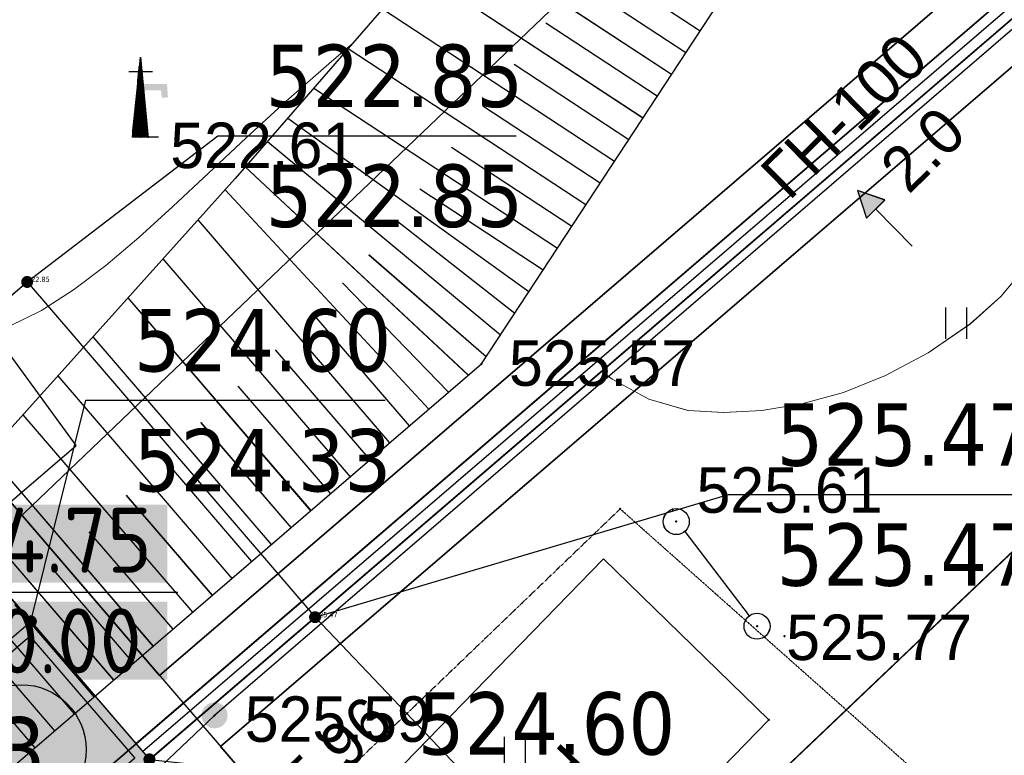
# Model space of a CAD drawing. Header units: millimetres. Extents: x 767170 to 66149698, y -983507 to 2493658.
# Tile 239 of 256: x 3346774 to 3365718, y -729061 to -714908. Entities that reach past the tile are written whole.
import ezdxf
from ezdxf.enums import TextEntityAlignment as Align

# ---------------------------------------------------------------- set-up
doc = ezdxf.new("R2010")
doc.units = ezdxf.units.MM
for name, pattern in [('Д_ТРОТ_ТРУБА', [3, 1.5, -1.5]), ('ДОРОГИ_ГРУНТ', [7, 5, -2]), ('Контура низ откосов  Штриховая 0.1-0.5 - - - - - - -', [0.6, 0.1, -0.5])]:
    doc.linetypes.add(name, pattern=pattern)
for name, color, linetype in [('(004) Точки рельефа', 7, 'Continuous'), ('(007) Здания', 7, 'Continuous'), ('(013) Газ', 30, 'ИК_Газопровод -------г--------'), ('(022) Возд. Линии', 7, 'Continuous'), ('(025) Дорога', 7, 'Continuous'), ('(028) Гидротехн.', 7, 'Continuous'), ('(031) Горизонтали', 42, 'Continuous'), ('(035) Откосы', 7, 'Continuous'), ('(036) Растительность', 7, 'Continuous'), ('(040) Ограда', 7, 'Continuous'), ('METALL OG', 7, 'Continuous'), ('R_Loyiha_SRF-BND', 7, 'Continuous'), ('V-NODE-TEXT', 11, 'Continuous'), ('V_Loyiha_OPOR-PNT', 7, 'Continuous'), ('Пикет', 7, 'Continuous')]:
    doc.layers.add(name, color=color, linetype=linetype)
doc.layers.add('ВВГ 3х2.5', color=5, linetype='Continuous', lineweight=40)
doc.layers.add('ГТ_ОТМЕТКА НУЛЯ', color=7, linetype='Continuous', lineweight=25)
doc.styles.add('BM-431', font='txt')
doc.styles.add('D-431', font='txt')
doc.styles.add('FAYZXON', font='GOTHICB.TTF')
doc.styles.add('GOST-2.304_Type-B', font='GOST_Common.ttf')
doc.styles.add('P-131', font='txt')
doc.styles.add('S', font='txtwr', dxfattribs={"oblique": 15})
doc.styles.get("Standard").update_dxf_attribs({"font": 'isocpeui.ttf'})
doc.styles.add('Tahoma', font='tahoma.ttf')
doc.linetypes.add('FENCELINE1', pattern='A,6.35,-2.54,[133,ltypeshp.shx,S=2.54,R=0,X=-2.54,Y=0],-2.54,25.4', length=36.83)
doc.linetypes.add('GAZ_VOZDUSH', pattern='A,1,-2,["~",Standard,S=3,R=0,X=-1.5,Y=-1.5],-1,10', length=14)
doc.linetypes.add('ИК_Газопровод -------г--------', pattern='A,9,-0.6,["Г",Standard,S=1.2,R=0,X=0,Y=-0.6],-1.2', length=10.8)
doc.linetypes.add('ОГРАДА_БЕТ', pattern='A,4,["|",Standard,S=0.8,R=0,X=0,Y=-0.8],4', length=8)
doc.dimstyles.new('MAGENTA genplan dimension', dxfattribs={"dimtxt": 1000, "dimasz": 500, "dimexe": 200, "dimexo": 300, "dimgap": 100, "dimtad": 1, "dimdec": 1, "dimlfac": 0.001, "dimzin": 1, "dimtxsty": 'FAYZXON', "dimblk": 'OBLIQUE', "dimcen": 0, "dimclrd": 142, "dimclre": 142, "dimclrt": 6, "dimadec": 0, "dimazin": 0, "dimtfac": 1, "dimtdec": 1, "dimtmove": 0, "dimatfit": 3, "dimldrblk": 'OBLIQUE', "dimfxl": 1, "dimlwd": 30, "dimlwe": 30, "dimarcsym": 0})

# ---------------------------------------------------------------- blocks, each defined once
blk = doc.blocks.new('I04010')
for p, q in [((-0.412273, 0.007146), (-0.412273, 1.207146)), ((0.387727, 1.207146), (0.387727, 0.007146))]:
    blk.add_line(p, q)
blk = doc.blocks.new('U1061-flat-5')
at = {"layer": '(022) Возд. Линии'}
blk.add_circle((0, 0), 0.25, dxfattribs=at)
at = {"color": 4, "oblique": 15}
blk.add_attdef('Z', (0.797, -0.495), '', height=1, dxfattribs=at)
blk = doc.blocks.new('U1061-flat-6')
at = {"layer": '(022) Возд. Линии'}
blk.add_circle((0, 0), 0.25, dxfattribs=at)
at = {"color": 4, "oblique": 15}
blk.add_attdef('Z', (0.797, -0.495), '', height=1, dxfattribs=at)
blk = doc.blocks.new('I03042-flat-1')
at = {"layer": '(028) Гидротехн.'}
for p, q in [((-0.012, 0), (0.144, 1.536)), ((0.144, 1.536), (0.294, -0.018)), ((0.144, 0), (0.144, 1.536)), ((0.12, 0), (0.12, 1.356)), ((0.132, 0), (0.132, 1.416)), ((0.138, 0), (0.138, 1.482)), ((0.15, 0), (0.15, 1.47)), ((0.156, 0), (0.156, 1.41)), ((0.162, 0), (0.162, 1.35)), ((-0.078, 1.26), (0.372, 1.26)), ((0.102, 0), (0.102, 1.176)), ((0.108, 0), (0.108, 1.236)), ((0.114, 0), (0.114, 1.296)), ((0.168, 0), (0.168, 1.29)), ((0.174, 0), (0.174, 1.224)), ((0.18, 0), (0.18, 1.164)), ((0.084, 0), (0.084, 0.996)), ((0.09, 0), (0.09, 1.056)), ((0.096, 0), (0.096, 1.116)), ((0.186, 0), (0.186, 1.104)), ((0.192, 0), (0.192, 1.044)), ((0.198, 0), (0.198, 0.978)), ((0.066, 0), (0.066, 0.81)), ((0.072, 0), (0.072, 0.87)), ((0.078, 0), (0.078, 0.93)), ((0.204, 0), (0.204, 0.918)), ((0.21, 0), (0.21, 0.858)), ((0.216, 0), (0.216, 0.798)), ((0.042, 0), (0.042, 0.57)), ((0.048, 0), (0.048, 0.63)), ((0.054, 0), (0.054, 0.69)), ((0.06, 0), (0.06, 0.75)), ((0.222, 0), (0.222, 0.732)), ((0.228, 0), (0.228, 0.672)), ((0.234, 0), (0.234, 0.612)), ((0.024, 0), (0.024, 0.384)), ((0.03, 0), (0.03, 0.444)), ((0.036, 0), (0.036, 0.504)), ((0.24, 0), (0.24, 0.552)), ((0.246, 0), (0.246, 0.486)), ((0.252, 0), (0.252, 0.426)), ((0.006, 0), (0.006, 0.204)), ((0.012, 0), (0.012, 0.264)), ((0.018, 0), (0.018, 0.324)), ((0.258, 0), (0.258, 0.366)), ((0.264, 0), (0.264, 0.306)), ((0.27, 0), (0.27, 0.24)), ((-0.012, 0), (-0.012, 0.018)), ((0.492, 0), (-0.012, 0)), ((-0.006, 0), (-0.006, 0.078)), ((0, 0), (0, 0.144)), ((0.276, 0), (0.276, 0.18)), ((0.282, 0), (0.282, 0.12)), ((0.288, 0), (0.288, 0.06)), ((0.294, -0.006), (0.294, 0))]:
    blk.add_line(p, q, dxfattribs=at)
for points in [[(0.186, 1.02), (0.186, 0.9), (0.654, 1.02), (0.54, 0.9)], [(0.654, 1.02), (0.54, 0.9), (0.672, 0.762), (0.552, 0.756)]]:
    blk.add_trace(points, dxfattribs=at)
at = {"color": 4, "style": 'S', "oblique": 15, "width": 1.035276}
blk.add_attdef('Z', (1.033, -0.095), '', height=1.159, dxfattribs=at)
blk = doc.blocks.new('wef-flat-7')
at = {"layer": '(025) Дорога', "linetype": 'Д_ТРОТ_ТРУБА'}
blk.add_hatch(color=0, dxfattribs=at).paths.add_polyline_path([(-1754815.989, -1398303.214), (-1754815.633, -1398302.864), (-1754816.161, -1398302.682)])
at = {"layer": '(022) Возд. Линии', "color": 0}
for points in [[(-1754816.161, -1398302.682), (-1754815.989, -1398303.214)], [(-1754815.11, -1398303.752), (-1754815.811, -1398303.039)]]:
    blk.add_lwpolyline(points, dxfattribs=at)
at = {"layer": '(025) Дорога', "color": 0, "linetype": 'Д_ТРОТ_ТРУБА'}
blk.add_lwpolyline([(-1754815.989, -1398303.214), (-1754815.633, -1398302.864), (-1754816.161, -1398302.682), (-1754815.989, -1398303.214)], close=True, dxfattribs=at)
blk.add_lwpolyline([(-1754815.989, -1398303.214), (-1754815.633, -1398302.864)], dxfattribs=at)
blk = doc.blocks.new('Topo Xos')
at = {"layer": '(013) Газ', "linetype": 'ByBlock', "transparency": 16777216}
h = blk.add_hatch(color=0, dxfattribs=at)
edge = h.paths.add_edge_path()
edge.add_arc((-2.23, -156.679), 0.25, 0, 360)
at = {"layer": '(004) Точки рельефа', "color": 7, "linetype": 'ByBlock', "transparency": 16777216}
blk.add_point((-3.65, -145.553), dxfattribs=at)
at = {"layer": '(004) Точки рельефа', "color": 7, "linetype": 'ByBlock', "lineweight": -2, "transparency": 16777216}
for p in [(2.903, -149.919), (6.653, -152.952), (8.206, -154.965), (-2.23, -156.679)]:
    blk.add_point(p, dxfattribs=at)
at = {"layer": '(013) Газ', "linetype": 'GAZ_VOZDUSH', "ltscale": 600, "transparency": 16777216, "flags": 128}
for points in [[(211.363, 129.819), (211.209, 128.871), (207.778, 121.494), (202.64, 118.683), (188.166, 85.176), (177.148, 55.188), (172.051, 44.881), (154.526, 10.276), (125.133, -20.235), (128.406, -27.612), (104.917, -48.213), (106.152, -52.909), (104.176, -59.427), (65.329, -101.114), (61.676, -103.137), (50.307, -114.313), (42.371, -118.322), (-2.23, -156.679), (-4.629, -158.957)], [(42.824, -105.462), (37.439, -110.659), (15.198, -132.624), (-12.398, -158.997), (-15.624, -162.344), (-12.587, -165.746), (-13.71, -166.794)]]:
    blk.add_lwpolyline(points, dxfattribs=at)
at = {"layer": '(022) Возд. Линии', "linetype": 'ДОРОГИ_ГРУНТ', "ltscale": 600, "transparency": 16777216}
blk.add_lwpolyline([(6.817, -153.14), (8.055, -154.766)], dxfattribs=at)
at = {"layer": '(031) Горизонтали', "color": 42, "linetype": 'Continuous', "lineweight": 0, "ltscale": 600, "transparency": 16777216}
for points in [[(5.214, -150.058), (5.418, -150.208), (6.124, -150.598), (6.878, -150.812), (7.564, -150.854), (8.299, -150.815), (9.07, -150.688), (9.867, -150.465), (10.681, -150.14), (11.498, -149.703), (12.31, -149.149), (12.899, -148.618), (13.426, -147.988), (13.914, -147.266), (14.382, -146.46), (14.851, -145.579), (15.343, -144.631), (15.877, -143.622), (16.475, -142.562), (17.157, -141.458), (17.847, -140.397), (18.586, -139.262), (19.351, -138.091), (19.611, -137.694)], [(-6.177, -149.192), (-5.56, -148.888), (-4.945, -148.495), (-4.324, -148.024), (-3.689, -147.484), (-3.032, -146.888), (-2.346, -146.245), (-1.623, -145.566), (-0.855, -144.862), (-0.034, -144.144), (0.423, -143.754)]]:
    blk.add_lwpolyline(points, dxfattribs=at)
blk.add_lwpolyline([(3.602, -148.854), (3.602, -148.854)], close=True, dxfattribs=at)
at = {"layer": '(035) Откосы', "ltscale": 600, "transparency": 16777216}
for p, q in [((2.986, -140.803), (7.109, -143.508)), ((2.324, -141.564), (6.561, -144.344)), ((1.663, -142.326), (6.012, -145.18)), ((4.745, -142.555), (6.835, -143.926)), ((1.001, -143.088), (5.464, -146.016)), ((4.14, -143.354), (6.287, -144.762)), ((0.339, -143.85), (4.915, -146.852)), ((3.535, -144.153), (5.738, -145.598)), ((-0.322, -144.611), (4.367, -147.688)), ((2.93, -144.951), (5.19, -146.434)), ((-0.823, -145.187), (3.818, -148.524)), ((-1.213, -145.637), (3.27, -149.36)), ((2.325, -145.75), (4.641, -147.27)), ((-1.64, -146.129), (2.652, -150.135)), ((-2.028, -146.568), (1.893, -150.786)), ((1.72, -146.549), (4.093, -148.106)), ((-2.55, -147.148), (1.135, -151.438)), ((1.262, -147.153), (3.544, -148.942)), ((-3.224, -147.898), (0.377, -152.089)), ((0.739, -147.816), (2.996, -149.778)), ((0.229, -148.355), (2.273, -150.461)), ((-3.898, -148.648), (-0.382, -152.741)), ((-0.35, -148.943), (1.514, -151.112)), ((-4.572, -149.398), (-1.14, -153.393)), ((-1.066, -149.644), (0.756, -151.764)), ((-5.246, -150.147), (-1.899, -154.044)), ((-1.782, -150.344), (-0.003, -152.415)), ((-5.921, -150.897), (-2.657, -154.696)), ((-2.498, -151.045), (-0.761, -153.067)), ((-6.595, -151.647), (-3.415, -155.347)), ((-3.214, -151.745), (-1.519, -153.718)), ((-7.269, -152.397), (-4.174, -155.999)), ((-3.931, -152.446), (-2.278, -154.37)), ((-7.943, -153.146), (-4.932, -156.65)), ((-4.647, -153.147), (-3.036, -155.022)), ((-8.617, -153.896), (-5.691, -157.302)), ((-5.363, -153.847), (-3.795, -155.673)), ((-6.079, -154.548), (-4.553, -156.325)), ((-6.796, -155.249), (-5.311, -156.976))]:
    blk.add_line(p, q, dxfattribs=at)
at = {"layer": '(035) Откосы', "linetype": 'Контура низ откосов  Штриховая 0.1-0.5 - - - - - - -', "ltscale": 600, "transparency": 16777216}
blk.add_lwpolyline([(14.281, -85.984), (20.727, -96.133), (32.163, -108.435), (36.083, -115.573), (35.908, -115.901), (35.074, -116.729), (19.635, -127.666), (6.134, -137.179), (-1.835, -146.353), (-12.255, -157.943)], dxfattribs=at)
at = {"layer": '(035) Откосы', "ltscale": 600, "transparency": 16777216}
blk.add_lwpolyline([(-9.862, -160.886), (2.903, -149.919), (7.746, -142.538), (25.311, -130.903), (40.01, -117.334), (40.328, -116.97), (40.386, -116.493), (34.649, -107.716), (22.507, -95.526), (14.281, -85.984)], dxfattribs=at)
at = {"layer": '(040) Ограда', "linetype": 'ОГРАДА_БЕТ', "ltscale": 600, "transparency": 16777216, "flags": 128}
blk.add_lwpolyline([(-12.255, -157.943), (-9.862, -160.886), (-9.1, -161.822), (44.525, -115.774)], dxfattribs=at)
at = {"layer": '(040) Ограда', "ltscale": 600, "transparency": 16777216}
blk.add_lwpolyline([(-12.565, -158.195), (-10.172, -161.138), (-9.151, -162.393), (44.786, -116.077)], dxfattribs=at)
at = {"layer": '(022) Возд. Линии', "transparency": 16777216}
for name, p in [('I03042-flat-1', (-3.8, -145.553)), ('wef-flat-7', (1754826.3, 1398156.1)), ('U1061-flat-5', (6.653, -152.952)), ('U1061-flat-6', (8.206, -154.965))]:
    blk.add_blockref(name, p, dxfattribs=at)
at = {"layer": '(036) Растительность', "linetype": 'Continuous', "transparency": 16777216, "xscale": 0.5, "yscale": 0.5, "zscale": 0.5}
for p in [(12.045, -149.437), (3.551, -157.699)]:
    blk.add_blockref('I04010', p, dxfattribs=at)
at = {"layer": '(004) Точки рельефа', "linetype": 'ByBlock', "transparency": 16777216, "char_height": 0.875, "attachment_point": 4, "style": 'D-431'}
for s, insert in [('522.61', (-3.082, -145.719)), ('525.57', (3.433, -149.908)), ('525.61', (7.042, -152.35)), ('525.77', (8.767, -155.184)), ('525.59', (-1.65, -156.757))]:
    blk.add_mtext(s, dxfattribs=dict(at, insert=insert))
at = {"layer": '(013) Газ', "color": 0, "linetype": 'Continuous', "transparency": 16777216, "style": 'BM-431'}
for s, p in [('ГН-100', (8.822, -146.795)), ('2.0', (11.122, -146.672))]:
    blk.add_text(s, height=0.875, rotation=44.5088, dxfattribs=at).set_placement(p)
blk = doc.blocks.new('_Oblique')
at = {"color": 0, "linetype": 'ByBlock', "lineweight": -2}
blk.add_line((-0.5, -0.5), (0.5, 0.5), dxfattribs=at)
blk = doc.blocks.new('*D294')
at = {"color": 142, "lineweight": 30, "transparency": 16777216}
for p, q in [((1989123, -731441), (1989123, -731185)), ((1992223, -731441), (1992223, -731185)), ((1989123, -731385), (1992223, -731385))]:
    blk.add_line(p, q, dxfattribs=at)
at = {"color": 142, "lineweight": 30, "transparency": 16777216, "xscale": 500, "yscale": 500, "zscale": 500, "rotation": 180}
blk.add_blockref('_Oblique', (1989123, -731385), dxfattribs=at)
at = {"color": 142, "lineweight": 30, "transparency": 16777216, "xscale": 500, "yscale": 500, "zscale": 500}
blk.add_blockref('_Oblique', (1992223, -731385), dxfattribs=at)
at = {"color": 6, "transparency": 16777216, "insert": (1990673, -730689), "char_height": 1000, "attachment_point": 5, "style": 'FAYZXON'}
blk.add_mtext('3,1', dxfattribs=at)
blk = doc.blocks.new('*D295')
at = {"color": 142, "lineweight": 30, "transparency": 16777216}
for p, q in [((1986356, -727461), (1986356, -724361)), ((1986433, -724361), (1986556, -724361)), ((1986433, -727461), (1986556, -727461))]:
    blk.add_line(p, q, dxfattribs=at)
at = {"color": 142, "lineweight": 30, "transparency": 16777216, "xscale": 500, "yscale": 500, "zscale": 500}
for p, rotation in [((1986356, -724361), 90), ((1986356, -727461), 270)]:
    blk.add_blockref('_Oblique', p, dxfattribs=dict(at, rotation=rotation))
at = {"color": 6, "transparency": 16777216, "insert": (1985661, -725911), "char_height": 1000, "attachment_point": 5, "rotation": 90, "style": 'FAYZXON'}
blk.add_mtext('3,1', dxfattribs=at)
blk = doc.blocks.new('Eksplikatsia')
h = blk.add_hatch(color=2)
h.dxf.hatch_style = 1
edge = h.paths.add_edge_path()
edge.add_arc((0, 0), 1250, 0, 360)
at = {"lineweight": 30}
blk.add_circle((0, 0), 1250, dxfattribs=at)
at = {"color": 1}
blk.add_attdef('№', text='', height=1250, dxfattribs=at).set_placement((0, 0), align=Align.MIDDLE_CENTER)
blk = doc.blocks.new('*U1386')
at = {"layer": 'V_Loyiha_OPOR-PNT', "elevation": 523.71}
blk.add_lwpolyline([(-5.765, -154.871), (-4.707, -150.615), (1.054, -150.615)], dxfattribs=at)
at = {"layer": 'V_Loyiha_OPOR-PNT', "const_width": 0.115, "elevation": 523.71}
blk.add_lwpolyline([(-5.822, -154.871, 1), (-5.707, -154.871, 1)], format="xyb", close=True, dxfattribs=at)
at = {"layer": 'V_Loyiha_OPOR-PNT', "color": 1, "style": 'Tahoma'}
blk.add_text('524.60', height=1.2, dxfattribs=at).set_placement((-3.784, -150.061, 523.71))
at = {"layer": 'V_Loyiha_OPOR-PNT', "color": 5, "style": 'Tahoma'}
blk.add_text('524.33', height=1.2, dxfattribs=at).set_placement((-3.784, -152.369, 523.71))
blk = doc.blocks.new('*U1387')
at = {"layer": 'V_Loyiha_OPOR-PNT', "const_width": 0.115, "elevation": 523.97}
blk.add_lwpolyline([(-3.542, -157.526, 1), (-3.426, -157.526, 1)], format="xyb", close=True, dxfattribs=at)
at = {"layer": 'V_Loyiha_OPOR-PNT', "elevation": 523.97}
blk.add_lwpolyline([(-3.484, -157.526), (0.755, -157.986), (6.542, -157.986)], dxfattribs=at)
at = {"layer": 'V_Loyiha_OPOR-PNT', "color": 1, "style": 'Tahoma'}
blk.add_text('524.60', height=1.2, dxfattribs=at).set_placement((1.679, -157.433, 523.97))
at = {"layer": 'V_Loyiha_OPOR-PNT', "color": 5, "style": 'Tahoma'}
blk.add_text('525.34', height=1.2, dxfattribs=at).set_placement((1.679, -159.74, 523.97))
blk = doc.blocks.new('*U1404')
at = {"layer": 'V_Loyiha_OPOR-PNT', "elevation": 522.85}
blk.add_lwpolyline([(-5.836, -148.341), (-2.169, -145.528), (3.573, -145.528)], dxfattribs=at)
at = {"layer": 'V_Loyiha_OPOR-PNT', "const_width": 0.115, "elevation": 522.85}
blk.add_lwpolyline([(-5.894, -148.341, 1), (-5.779, -148.341, 1)], format="xyb", close=True, dxfattribs=at)
at = {"layer": 'V_Loyiha_OPOR-PNT', "color": 1, "style": 'Tahoma'}
blk.add_text('522.85', height=1.2, dxfattribs=at).set_placement((-1.246, -144.974, 522.85))
at = {"layer": 'V_Loyiha_OPOR-PNT', "color": 5, "style": 'Tahoma'}
blk.add_text('522.85', height=1.2, dxfattribs=at).set_placement((-1.246, -147.282, 522.85))
blk = doc.blocks.new('*U1405')
at = {"layer": 'V_Loyiha_OPOR-PNT', "elevation": 525.47}
blk.add_lwpolyline([(-0.297, -154.79), (7.658, -152.43), (13.426, -152.43)], dxfattribs=at)
at = {"layer": 'V_Loyiha_OPOR-PNT', "const_width": 0.115, "elevation": 525.47}
blk.add_lwpolyline([(-0.355, -154.79, 1), (-0.24, -154.79, 1)], format="xyb", close=True, dxfattribs=at)
at = {"layer": 'V_Loyiha_OPOR-PNT', "color": 1, "style": 'Tahoma'}
blk.add_text('525.47', height=1.2, dxfattribs=at).set_placement((8.581, -151.876, 525.47))
at = {"layer": 'V_Loyiha_OPOR-PNT', "color": 5, "style": 'Tahoma'}
blk.add_text('525.47', height=1.2, dxfattribs=at).set_placement((8.581, -154.184, 525.47))
blk = doc.blocks.new('*U1518')
at = {"layer": 'R_Loyiha_SRF-BND'}
blk.add_polyline3d([(-45.328, -81.823, 519.715), (-29.378, -120.948, 521.28), (-20.48, -113.64, 521.85), (-24.287, -109.003, 520.91), (10.489, -80.444, 521.82), (34.603, -109.814, 524.28), (26.87, -116.163, 523.18), (23.066, -111.53, 522.38), (-16.047, -143.644, 522.76), (-10.016, -151.931, 523.25), (-5.836, -148.341, 522.85), (-0.297, -154.79, 525.47), (5.449, -160.828, 524.957), (-8.192, -173.81, 525.018), (-8.192, -173.81, 525.018), (-13.674, -166.277, 524.61), (-44.633, -123.738, 522.4), (-46.404, -121.305, 520.51), (-43.284, -118.626, 520.5), (-56.516, -86.165, 519.339), (-62.197, -66.264, 518.87)], dxfattribs=at)
at = {"layer": 'R_Loyiha_SRF-BND', "color": 170, "style": 'Tahoma'}
for s, p in [('522.85', (-5.836, -148.341, 522.85)), ('525.47', (-0.297, -154.79, 525.47))]:
    blk.add_text(s, height=0.1, dxfattribs=at).set_placement(p)
blk = doc.blocks.new('*U1799')
at = {"layer": 'ГТ_ОТМЕТКА НУЛЯ', "linetype": 'Continuous', "lineweight": -3}
h = blk.add_hatch(color=256, dxfattribs=at)
h.dxf.hatch_style = 1
h.paths.add_polyline_path([(0.752, 0.756), (0, 0), (-0.756, 0.752), (-0.713, 0.795), (0, 0.085), (0.71, 0.798)])
at = {"layer": 'ГТ_ОТМЕТКА НУЛЯ', "linetype": 'Continuous', "lineweight": 30}
for p, q in [((0, 0), (0, 3.877)), ((0, 3.877), (5.377, 3.877))]:
    blk.add_line(p, q, dxfattribs=at)
at = {"layer": 'ГТ_ОТМЕТКА НУЛЯ', "color": 7, "true_color": 0xffffff, "transparency": 33554687, "const_width": 1.5}
for points in [[(-0.048, 4.812), (5.172, 4.812)], [(-0.048, 2.942), (5.172, 2.942)]]:
    blk.add_lwpolyline(points, dxfattribs=at)
at = {"layer": 'ГТ_ОТМЕТКА НУЛЯ', "linetype": 'Continuous', "lineweight": -3}
blk.add_lwpolyline([(0.752, 0.756), (0, 0), (-0.756, 0.752), (-0.713, 0.795), (0, 0.085), (0.71, 0.798), (0.752, 0.756)], dxfattribs=at)
at = {"layer": 'ГТ_ОТМЕТКА НУЛЯ', "linetype": 'Continuous', "lineweight": 20}
blk.add_lwpolyline([(0, 0), (1.732, 0)], dxfattribs=at)
at = {"layer": 'ГТ_ОТМЕТКА НУЛЯ', "color": 18, "true_color": 0x000000, "style": 'GOST-2.304_Type-B'}
blk.add_attdef('ОТМ', text='', height=1.25, rotation=360, dxfattribs=at).set_placement((0.248, 3.877), align=Align.BOTTOM_LEFT)
blk.add_attdef('ПР', text='', height=1.25, rotation=360, dxfattribs=at).set_placement((0.248, 3.566), align=Align.TOP_LEFT)
blk = doc.blocks.new('asdaw1234141')
at = {"layer": '(013) Газ', "linetype": 'ByBlock'}
h = blk.add_hatch(color=0, dxfattribs=at)
edge = h.paths.add_edge_path()
edge.add_arc((-58889, -70647), 250, 0, 360)
at = {"layer": '(004) Точки рельефа', "color": 7, "linetype": 'ByBlock', "lineweight": -2}
for p in [(-53756, -63887), (-50006, -66920), (-48453, -68933), (-58889, -70647)]:
    blk.add_point(p, dxfattribs=at)
at = {"layer": '(007) Здания', "elevation": 525677}
blk.add_lwpolyline([(-57044, -73433), (-51409, -67639), (-48226, -70734), (-53861, -76528)], close=True, dxfattribs=at)
at = {"layer": '(013) Газ', "linetype": 'GAZ_VOZDUSH', "ltscale": 600, "flags": 128}
blk.add_lwpolyline([(-13836, -19430), (-19220, -24627), (-41461, -46592), (-69057, -72965), (-72284, -76313), (-69246, -79714), (-70369, -80762)], dxfattribs=at)
at = {"layer": '(022) Возд. Линии', "linetype": 'ДОРОГИ_ГРУНТ', "ltscale": 600}
blk.add_lwpolyline([(-49842, -67109), (-48604, -68734)], dxfattribs=at)
at = {"layer": '(025) Дорога', "linetype": 'Д_ТРОТ_ТРУБА', "elevation": 525688}
blk.add_lwpolyline([(-51087, -66676), (-58070, -73377), (-51457, -80093), (-44337, -72674), (-51087, -66676)], dxfattribs=at)
at = {"layer": '(031) Горизонтали', "color": 42, "linetype": 'Continuous', "lineweight": 0, "ltscale": 600}
blk.add_lwpolyline([(-51446, -64026), (-51242, -64177), (-50535, -64566), (-49781, -64780), (-49095, -64822), (-48361, -64783), (-47589, -64656), (-46792, -64434), (-45979, -64108), (-45161, -63672), (-44349, -63118), (-43761, -62587), (-43233, -61956), (-42745, -61234), (-42277, -60429), (-41808, -59548), (-41316, -58599), (-40782, -57591), (-40185, -56531), (-39503, -55427), (-38812, -54366), (-38073, -53230), (-37308, -52060), (-37048, -51663)], dxfattribs=at)
blk.add_lwpolyline([(-53057, -62822), (-53057, -62822)], close=True, dxfattribs=at)
at = {"layer": '(035) Откосы', "ltscale": 600}
for p, q in [((-53673, -54771), (-49550, -57477)), ((-54335, -55533), (-50098, -58313)), ((-54997, -56295), (-50647, -59149)), ((-51914, -56523), (-49824, -57895)), ((-55658, -57056), (-51195, -59984)), ((-52519, -57322), (-50373, -58731)), ((-56320, -57818), (-51744, -60820)), ((-53124, -58121), (-50921, -59567)), ((-56982, -58580), (-52292, -61656)), ((-53729, -58920), (-51470, -60402)), ((-57482, -59156), (-52841, -62492)), ((-57872, -59605), (-53389, -63328)), ((-54334, -59719), (-52018, -61238)), ((-58299, -60097), (-54008, -64103)), ((-58687, -60536), (-54766, -64755)), ((-54940, -60517), (-52567, -62074)), ((-59210, -61117), (-55524, -65406)), ((-55397, -61121), (-53115, -62910)), ((-59884, -61867), (-56283, -66058)), ((-55921, -61784), (-53664, -63746)), ((-56430, -62323), (-54387, -64429)), ((-60558, -62616), (-57041, -66709)), ((-57009, -62911), (-55145, -65080)), ((-61232, -63366), (-57800, -67361)), ((-57725, -63612), (-55904, -65732)), ((-61906, -64116), (-58558, -68013)), ((-58441, -64313), (-56662, -66384)), ((-62580, -64866), (-59316, -68664)), ((-59158, -65013), (-57420, -67035)), ((-63254, -65615), (-60075, -69316)), ((-59874, -65714), (-58179, -67687)), ((-63928, -66365), (-60833, -69967)), ((-60590, -66414), (-58937, -68338)), ((-64602, -67115), (-61591, -70619)), ((-61306, -67115), (-59695, -68990)), ((-62022, -67816), (-60454, -69641)), ((-65276, -67864), (-62350, -71270)), ((-62739, -68516), (-61212, -70293)), ((-63455, -69217), (-61971, -70945))]:
    blk.add_line(p, q, dxfattribs=at)
at = {"layer": '(040) Ограда', "linetype": 'ОГРАДА_БЕТ', "ltscale": 600, "flags": 128}
blk.add_lwpolyline([(-68914, -71911), (-66521, -74854), (-65760, -75790), (-12134, -29742)], dxfattribs=at)
at = {"layer": '(040) Ограда', "ltscale": 600}
blk.add_lwpolyline([(-69224, -72163), (-66831, -75106), (-65811, -76362), (-11873, -30045)], dxfattribs=at)
at = {"layer": 'Пикет', "color": 7, "linetype": 'ByBlock', "lineweight": -2, "transparency": 16777216}
for p in [(-51087, -66676, 525981), (-50081, -66688, 526119), (-47927, -69124, 526016), (-48226, -70734, 526004)]:
    blk.add_point(p, dxfattribs=at)
at = {"layer": '(022) Возд. Линии', "xscale": 1000, "yscale": 1000, "zscale": 1000}
for name, p in [('wef-flat-7', (1754769641, 1398242132)), ('U1061-flat-5', (-50006, -66920)), ('U1061-flat-6', (-48453, -68933))]:
    blk.add_blockref(name, p, dxfattribs=at)
at = {"layer": '(036) Растительность', "linetype": 'Continuous', "xscale": 500, "yscale": 500, "zscale": 500}
for p in [(-44615, -63405), (-53108, -71667)]:
    blk.add_blockref('I04010', p, dxfattribs=at)
at = {"layer": '(004) Точки рельефа', "linetype": 'ByBlock', "char_height": 875, "attachment_point": 4, "style": 'D-431'}
for s, insert in [('522.61', (-59742, -59687)), ('525.57', (-53226, -63877))]:
    blk.add_mtext(s, dxfattribs=dict(at, insert=insert))
at = {"layer": '(007) Здания', "style": 'P-131'}
blk.add_text('КН', height=875, rotation=45.7954, dxfattribs=at).set_placement((-52600, -72838))
at = {"layer": '(013) Газ', "color": 0, "linetype": 'Continuous', "style": 'BM-431'}
for s, p in [('ГН-100', (-47838, -60764)), ('2.0', (-45538, -60640))]:
    blk.add_text(s, height=875, rotation=44.5088, dxfattribs=at).set_placement(p)
at = {"color": 4, "oblique": 15}
for p in [(7915, -43169, 526510), (-14957, -65237, 525926), (-30354, -80716, 525694), (-52139, -102428, 524466)]:
    blk.add_attdef('Z', p, '', height=1000, rotation=4.8022, dxfattribs=at)
at = {"layer": 'V-NODE-TEXT', "color": 7, "linetype": 'ByBlock', "insert": (-58288, -73005, 525958), "char_height": 875, "attachment_point": 4, "rotation": 43.8179, "style": 'D-431'}
blk.add_mtext('{\\fD431|b0|i0|c0|p34;525.96}', dxfattribs=at)
blk = doc.blocks.new('A$C204b781e')
h = blk.add_hatch(color=1)
h.dxf.hatch_style = 1
h.paths.add_polyline_path([(-1750, 1750), (1750, 1750), (1750, -1750), (-1750, -1750)])
for p, q in [((-4299.18, 1550), (-4779.18, 1550)), ((-4299.18, -1550), (-4779.18, -1550))]:
    blk.add_line(p, q)
for points in [[(1750, 1750), (1750, 2550), (-1750, 2550), (-1750, 1750)], [(-1750, -1750), (-1750, -2550), (1750, -2550), (1750, -1750)]]:
    blk.add_lwpolyline(points)
at = {"ltscale": 0.2}
blk.add_lwpolyline([(-1750, 1750), (1750, 1750), (1750, -1750), (-1750, -1750)], close=True, dxfattribs=at)
at = {"color": 2, "ltscale": 0.2}
blk.add_lwpolyline([(-1550, 1550), (1550, 1550), (1550, -1550), (-1550, -1550)], close=True, dxfattribs=at)
for centre in [(-5769.45, 1550), (-5791.68, -1550), (-1550, -6751.43), (1550, -6751.43)]:
    blk.add_circle(centre, 877.5)
at = {"ltscale": 50}
for s, p in [('Б', (-6363.77, 1129.49)), ('А', (-6386, -1970.51)), ('1', (-2199.03, -7262.02)), ('2', (900.97, -7262.02))]:
    blk.add_text(s, height=1080, dxfattribs=at).set_placement(p)
dim = blk.add_linear_dim(base=(-4316.6, 1550), p1=(-4539.18, -1550), p2=(-4539.18, 1550), angle=90, dimstyle='MAGENTA genplan dimension')
dim.commit()
dim.dimension.update_dxf_attribs({"geometry": '*D295', "text_midpoint": (-5011.78, 0), "insert": (-1990672.56, 725911.28)})
dim = blk.add_linear_dim(base=(1550, -5473.25), p1=(-1550, -5830.12), p2=(1550, -5830.12), dimstyle='MAGENTA genplan dimension')
dim.commit()
dim.dimension.update_dxf_attribs({"geometry": '*D294', "text_midpoint": (0, -4778.07), "insert": (-1990672.56, 725911.28)})

msp = doc.modelspace()

# ---------------------------------------------------------------- block references
at = {"xscale": 1000, "yscale": 1000, "zscale": 1000}
msp.add_blockref('Topo Xos', (3352754.32, -571613.28), dxfattribs=at)

# ---------------------------------------------------------------- next in the draw order: linework, layer by layer
for points in [[(3341355.79, -736834.3), (3338963.79, -738920.39), (3300395.29, -685926.13), (3223754.93, -569428.84), (3354734.55, -489851.54), (3417832.14, -602286.69), (3386575.58, -622966.39), (3386415.24, -626464), (3388363.36, -629103.83), (3367521.85, -647824.51), (3398510.59, -687779.78), (3350636.95, -728888.93), (3351483.64, -729874.71), (3346654.19, -734022.69)], [(3364524.22, -508726.34), (3356754.66, -513319.35), (3385655.28, -563623.67), (3399414.83, -587573.5), (3380354.46, -599009.68), (3376325.33, -606160.38), (3310511.21, -641558.78), (3307426.61, -653436.18), (3323376.13, -692561.05), (3332274.72, -685253.3), (3328466.84, -680616.48), (3363242.99, -652057.43), (3381651.74, -674473.62), (3384824.65, -678338.53), (3384822.63, -678340.19), (3387357.39, -681427.77), (3379624.28, -687776.29), (3375820.49, -683142.9), (3351093.54, -703442.56), (3336707.18, -715257.01), (3342738.66, -723544.43), (3346918.1, -719954.74), (3352456.88, -726403.49)], [(3338321.29, -751362.62), (3477813.45, -618609.46)], [(3365073.23, -647604.42), (3396040.54, -687532.07), (3349464.21, -727523.52), (3346596.96, -724185.21), (3342226.53, -727938.95), (3345243.68, -732084.6), (3346354.22, -731116.09), (3343813.41, -728157.85), (3346468.51, -725877.4), (3349009.86, -728836.26), (3397001.83, -687629.31), (3366025.47, -647690.01)], [(3366569.61, -647738.92), (3397549.33, -687682.55), (3349270.46, -729139.67), (3349791.45, -729746.26), (3347136.35, -732026.71), (3346614.85, -731419.53), (3345479.97, -732409.28), (3346654.19, -734022.69), (3351483.64, -729874.71), (3350636.95, -728888.93), (3398510.59, -687779.78), (3367521.85, -647824.51)], [(3338321.29, -751362.62), (3367786.57, -723320.84)], [(3342121.22, -728029.4), (3346596.96, -724185.21), (3349464.21, -727523.52)]]:
    msp.add_lwpolyline(points)
at = {"color": 2, "lineweight": 30}
msp.add_lwpolyline([(3362997.57, -506143.84), (3352677.38, -512244.66), (3383054.01, -565118.14), (3395347.15, -586515.53), (3378130.41, -596845.54), (3374138.51, -603930.17), (3307936.74, -639537.06), (3304272.54, -653646.23), (3322134.59, -697462.61), (3336497.07, -685667.78), (3332689.19, -681030.96), (3362828.51, -656279.77), (3383135.11, -681012.61), (3380039.44, -683554.01), (3376235.65, -678920.62), (3332616.46, -714734.44), (3342226.53, -727938.95), (3346596.96, -724185.21), (3355718.77, -734805.63)], dxfattribs=at)
at = {"lineweight": 30}
for points in [[(3349009.86, -728836.26), (3397001.83, -687629.31)], [(3396040.54, -687532.07), (3349464.21, -727523.52)], [(3349464.21, -727523.52), (3396040.54, -687532.07)], [(3397549.33, -687682.55), (3349270.46, -729139.67)], [(3350636.95, -728888.93), (3398510.59, -687779.78)], [(3349464.21, -727523.52), (3346596.96, -724185.21)], [(3346596.96, -724185.21), (3349464.21, -727523.52)], [(3346468.51, -725877.4), (3349009.86, -728836.26)], [(3351483.64, -729874.71), (3350636.95, -728888.93)]]:
    msp.add_lwpolyline(points, dxfattribs=at)
for points in [[(3338345.27, -710030.43), (3336487.22, -711555.97), (3344615, -722723.79), (3340809.68, -725992.15), (3342226.53, -727938.95), (3347858.41, -723101.77)], [(3343813.41, -728157.85), (3346468.51, -725877.4), (3349791.45, -729746.26), (3347136.35, -732026.71)]]:
    msp.add_lwpolyline(points, close=True)
at = {"layer": 'METALL OG', "color": 5, "lineweight": 30, "ltscale": 120}
for points in [[(3349009.86, -728836.26), (3397001.83, -687629.31)], [(3397549.33, -687682.55), (3349270.46, -729139.67)]]:
    msp.add_lwpolyline(points, dxfattribs=at)
at = {"layer": 'METALL OG', "color": 5, "linetype": 'FENCELINE1', "lineweight": 30, "ltscale": 80}
msp.add_lwpolyline([(3349140.16, -728987.97), (3397275.58, -687655.93)], dxfattribs=at)

# ---------------------------------------------------------------- next in the draw order: block references
at = {"rotation": 40.65906120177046}
msp.add_blockref('A$C204b781e', (3346802.43, -728952.05), dxfattribs=at)
ref = msp.add_blockref('Eksplikatsia', (3346802.43, -728952.05))
ref.add_attrib('№', '3', dxfattribs={"color": 1, "height": 1250, "style": 'Tahoma'}).set_placement((3346802.43, -728952.05), align=Align.MIDDLE_CENTER)
at = {"layer": 'R_Loyiha_SRF-BND', "xscale": 1000, "yscale": 1000, "zscale": 1000}
msp.add_blockref('*U1518', (3352754.32, -571613.28), dxfattribs=at)
at = {"layer": 'V_Loyiha_OPOR-PNT', "xscale": 1000, "yscale": 1000, "zscale": 1000}
for name in ['*U1404', '*U1386', '*U1405', '*U1387']:
    msp.add_blockref(name, (3352754.32, -571613.28), dxfattribs=at)
at = {"layer": 'ВВГ 3х2.5', "color": 1, "lineweight": 40}
msp.add_blockref('asdaw1234141', (3409413.61, -657644.92), dxfattribs=at)
at = {"layer": 'ГТ_ОТМЕТКА НУЛЯ', "xscale": 1000, "yscale": 1000, "zscale": 1000}
msp.add_blockref('*U1799', (3344442.01, -729799.74, 523710), dxfattribs=at).add_auto_attribs({'ОТМ': '524.75', 'ПР': '000.00'})

doc.saveas('drawing.dxf')
